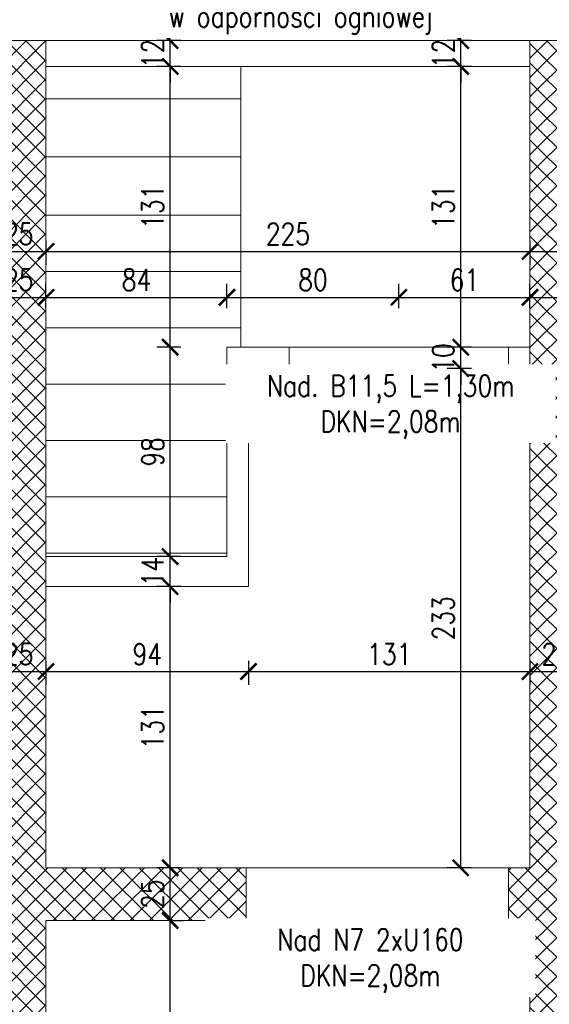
# Model space of a CAD drawing. Header units: millimetres. Extents: x 11984 to 50512, y -26688 to 13952.
# Tile 57 of 85: x 26803 to 27050, y 9954 to 10412. Entities that reach past the tile are written whole.
import ezdxf

# ---------------------------------------------------------------- set-up
doc = ezdxf.new("R2010")
doc.units = ezdxf.units.MM
doc.header["$MEASUREMENT"] = 0
doc.layers.add('e-cad_opisy', color=7, linetype='Continuous')
for name, color, linetype, lineweight in [('e-cad_wymiary', 5, 'Continuous', 9), ('k-kreskowanie', 252, 'Continuous', 9), ('k-widok', 1, 'Continuous', 20), ('k-wyburzenia', 215, 'PNEUMATIC2', 9), ('k-ściany działowe', 2, 'Continuous', 20), ('k-ściany istniejące', 190, 'Continuous', 18)]:
    doc.layers.add(name, color=color, linetype=linetype, lineweight=lineweight)
doc.styles.add('e-cad_1', font='simplex.shx', dxfattribs={"width": 0.8})
doc.linetypes.add('PNEUMATIC2', pattern='A,0.5,-0.25,["//",Standard,S=0.2,R=0,X=-0.1,Y=-0.1],-0.25', length=1)
doc.dimstyles.new('e-cad_1_50_[cm]', dxfattribs={"dimscale": 5, "dimtxt": 2, "dimasz": 1.5, "dimexe": 1.25, "dimexo": 0.625, "dimtad": 1, "dimdec": 0, "dimrnd": 0.1, "dimdsep": 46, "dimtxsty": 'e-cad_1', "dimblk": 'ARCHTICK', "dimcen": 1.5, "dimclrd": 256, "dimclre": 256, "dimclrt": 7, "dimadec": 0, "dimazin": 0, "dimtfac": 1, "dimtdec": 0, "dimtix": 1, "dimtmove": 0, "dimatfit": 0, "dimfxl": 0, "dimarcsym": 0})

# ---------------------------------------------------------------- blocks, each defined once
blk = doc.blocks.new('_ArchTick')
at = {"color": 0, "linetype": 'ByBlock', "const_width": 0.15}
blk.add_lwpolyline([(-0.5, -0.5), (0.5, 0.5)], dxfattribs=at)
blk = doc.blocks.new('*D261')
at = {"layer": 'Defpoints', "color": 0}
for p in [(26790.3, 10336.76), (26815.7, 10336.76), (26815.7, 10304.35)]:
    blk.add_point(p, dxfattribs=at)
at = {"layer": 'e-cad_wymiary', "lineweight": -2}
for p, q in [((26790.3, 10309.35), (26790.3, 10298.1)), ((26815.7, 10309.35), (26815.7, 10298.1)), ((26790.3, 10304.35), (26815.7, 10304.35))]:
    blk.add_line(p, q, dxfattribs=at)
at = {"layer": 'e-cad_wymiary', "lineweight": -2, "xscale": 7.5, "yscale": 7.5, "zscale": 7.5, "rotation": 180}
blk.add_blockref('_ArchTick', (26790.3, 10304.35), dxfattribs=at)
at = {"layer": 'e-cad_wymiary', "lineweight": -2, "xscale": 7.5, "yscale": 7.5, "zscale": 7.5}
blk.add_blockref('_ArchTick', (26815.7, 10304.35), dxfattribs=at)
at = {"layer": 'e-cad_wymiary', "color": 7, "insert": (26803, 10312.48), "char_height": 10, "attachment_point": 5, "style": 'e-cad_1'}
blk.add_mtext('25', dxfattribs=at)
blk = doc.blocks.new('*D262')
at = {"layer": 'Defpoints', "color": 0}
for p in [(26815.7, 10336.76), (27040.91, 10321.98), (27040.91, 10304.35)]:
    blk.add_point(p, dxfattribs=at)
at = {"layer": 'e-cad_wymiary', "lineweight": -2}
for p, q in [((26815.7, 10309.35), (26815.7, 10298.1)), ((27040.91, 10309.35), (27040.91, 10298.1)), ((26815.7, 10304.35), (27040.91, 10304.35))]:
    blk.add_line(p, q, dxfattribs=at)
at = {"layer": 'e-cad_wymiary', "lineweight": -2, "xscale": 7.5, "yscale": 7.5, "zscale": 7.5, "rotation": 180}
blk.add_blockref('_ArchTick', (26815.7, 10304.35), dxfattribs=at)
at = {"layer": 'e-cad_wymiary', "lineweight": -2, "xscale": 7.5, "yscale": 7.5, "zscale": 7.5}
blk.add_blockref('_ArchTick', (27040.91, 10304.35), dxfattribs=at)
at = {"layer": 'e-cad_wymiary', "color": 7, "insert": (26928.31, 10312.48), "char_height": 10, "attachment_point": 5, "style": 'e-cad_1'}
blk.add_mtext('225', dxfattribs=at)
blk = doc.blocks.new('*D263')
at = {"layer": 'Defpoints', "color": 0}
for p in [(27040.91, 10321.98), (27078.47, 10321.98), (27078.47, 10304.35)]:
    blk.add_point(p, dxfattribs=at)
at = {"layer": 'e-cad_wymiary', "lineweight": -2}
for p, q in [((27040.91, 10309.35), (27040.91, 10298.1)), ((27078.47, 10309.35), (27078.47, 10298.1)), ((27040.91, 10304.35), (27078.47, 10304.35))]:
    blk.add_line(p, q, dxfattribs=at)
at = {"layer": 'e-cad_wymiary', "lineweight": -2, "xscale": 7.5, "yscale": 7.5, "zscale": 7.5, "rotation": 180}
blk.add_blockref('_ArchTick', (27040.91, 10304.35), dxfattribs=at)
at = {"layer": 'e-cad_wymiary', "lineweight": -2, "xscale": 7.5, "yscale": 7.5, "zscale": 7.5}
blk.add_blockref('_ArchTick', (27078.47, 10304.35), dxfattribs=at)
at = {"layer": 'e-cad_wymiary', "color": 7, "insert": (27059.69, 10312.48), "char_height": 10, "attachment_point": 5, "style": 'e-cad_1'}
blk.add_mtext('38', dxfattribs=at)
blk = doc.blocks.new('*D277')
at = {"layer": 'Defpoints', "color": 0}
for p in [(26790.3, 10287.69), (26815.7, 10282.95), (26815.7, 10268.75)]:
    blk.add_point(p, dxfattribs=at)
at = {"layer": 'e-cad_wymiary', "lineweight": -2}
for p, q in [((26815.7, 10277.95), (26815.7, 10289.2)), ((26790.3, 10284.56), (26790.3, 10276.7)), ((26790.3, 10282.95), (26815.7, 10282.95))]:
    blk.add_line(p, q, dxfattribs=at)
at = {"layer": 'e-cad_wymiary', "lineweight": -2, "xscale": 7.5, "yscale": 7.5, "zscale": 7.5, "rotation": 180}
blk.add_blockref('_ArchTick', (26790.3, 10282.95), dxfattribs=at)
at = {"layer": 'e-cad_wymiary', "lineweight": -2, "xscale": 7.5, "yscale": 7.5, "zscale": 7.5}
blk.add_blockref('_ArchTick', (26815.7, 10282.95), dxfattribs=at)
at = {"layer": 'e-cad_wymiary', "color": 7, "insert": (26803, 10291.07), "char_height": 10, "attachment_point": 5, "style": 'e-cad_1'}
blk.add_mtext('25', dxfattribs=at)
blk = doc.blocks.new('*D278')
at = {"layer": 'Defpoints', "color": 0}
for p in [(26899.91, 10282.95), (26815.7, 10268.75), (26899.91, 10259.75)]:
    blk.add_point(p, dxfattribs=at)
at = {"layer": 'e-cad_wymiary', "lineweight": -2}
for p, q in [((26815.7, 10277.95), (26815.7, 10289.2)), ((26899.91, 10277.95), (26899.91, 10289.2)), ((26815.7, 10282.95), (26899.91, 10282.95))]:
    blk.add_line(p, q, dxfattribs=at)
at = {"layer": 'e-cad_wymiary', "lineweight": -2, "xscale": 7.5, "yscale": 7.5, "zscale": 7.5, "rotation": 180}
blk.add_blockref('_ArchTick', (26815.7, 10282.95), dxfattribs=at)
at = {"layer": 'e-cad_wymiary', "lineweight": -2, "xscale": 7.5, "yscale": 7.5, "zscale": 7.5}
blk.add_blockref('_ArchTick', (26899.91, 10282.95), dxfattribs=at)
at = {"layer": 'e-cad_wymiary', "color": 7, "insert": (26857.81, 10291.07), "char_height": 10, "attachment_point": 5, "style": 'e-cad_1'}
blk.add_mtext('84', dxfattribs=at)
blk = doc.blocks.new('*D279')
at = {"layer": 'Defpoints', "color": 0}
for p in [(26979.91, 10282.95), (26899.91, 10259.75), (26979.91, 10259.75)]:
    blk.add_point(p, dxfattribs=at)
at = {"layer": 'e-cad_wymiary', "lineweight": -2}
for p, q in [((26899.91, 10277.95), (26899.91, 10289.2)), ((26979.91, 10277.95), (26979.91, 10289.2)), ((26899.91, 10282.95), (26979.91, 10282.95))]:
    blk.add_line(p, q, dxfattribs=at)
at = {"layer": 'e-cad_wymiary', "lineweight": -2, "xscale": 7.5, "yscale": 7.5, "zscale": 7.5, "rotation": 180}
blk.add_blockref('_ArchTick', (26899.91, 10282.95), dxfattribs=at)
at = {"layer": 'e-cad_wymiary', "lineweight": -2, "xscale": 7.5, "yscale": 7.5, "zscale": 7.5}
blk.add_blockref('_ArchTick', (26979.91, 10282.95), dxfattribs=at)
at = {"layer": 'e-cad_wymiary', "color": 7, "insert": (26939.91, 10291.07), "char_height": 10, "attachment_point": 5, "style": 'e-cad_1'}
blk.add_mtext('80', dxfattribs=at)
blk = doc.blocks.new('*D280')
at = {"layer": 'Defpoints', "color": 0}
for p in [(27040.91, 10282.95), (27040.91, 10266.27), (26979.91, 10259.75)]:
    blk.add_point(p, dxfattribs=at)
at = {"layer": 'e-cad_wymiary', "lineweight": -2}
for p, q in [((26979.91, 10277.95), (26979.91, 10289.2)), ((27040.91, 10277.95), (27040.91, 10289.2)), ((26979.91, 10282.95), (27040.91, 10282.95))]:
    blk.add_line(p, q, dxfattribs=at)
at = {"layer": 'e-cad_wymiary', "lineweight": -2, "xscale": 7.5, "yscale": 7.5, "zscale": 7.5, "rotation": 180}
blk.add_blockref('_ArchTick', (26979.91, 10282.95), dxfattribs=at)
at = {"layer": 'e-cad_wymiary', "lineweight": -2, "xscale": 7.5, "yscale": 7.5, "zscale": 7.5}
blk.add_blockref('_ArchTick', (27040.91, 10282.95), dxfattribs=at)
at = {"layer": 'e-cad_wymiary', "color": 7, "insert": (27010.41, 10291.07), "char_height": 10, "attachment_point": 5, "style": 'e-cad_1'}
blk.add_mtext('61', dxfattribs=at)
blk = doc.blocks.new('*D281')
at = {"layer": 'Defpoints', "color": 0}
for p in [(27078.47, 10282.95), (27078.47, 10281.34), (27040.91, 10266.27)]:
    blk.add_point(p, dxfattribs=at)
at = {"layer": 'e-cad_wymiary', "lineweight": -2}
for p, q in [((27040.91, 10277.95), (27040.91, 10289.2)), ((27078.47, 10282.95), (27078.47, 10289.2)), ((27040.91, 10282.95), (27078.47, 10282.95))]:
    blk.add_line(p, q, dxfattribs=at)
at = {"layer": 'e-cad_wymiary', "lineweight": -2, "xscale": 7.5, "yscale": 7.5, "zscale": 7.5, "rotation": 180}
blk.add_blockref('_ArchTick', (27040.91, 10282.95), dxfattribs=at)
at = {"layer": 'e-cad_wymiary', "lineweight": -2, "xscale": 7.5, "yscale": 7.5, "zscale": 7.5}
blk.add_blockref('_ArchTick', (27078.47, 10282.95), dxfattribs=at)
at = {"layer": 'e-cad_wymiary', "color": 7, "insert": (27059.69, 10291.07), "char_height": 10, "attachment_point": 5, "style": 'e-cad_1'}
blk.add_mtext('38', dxfattribs=at)
blk = doc.blocks.new('*D292')
at = {"layer": 'Defpoints', "color": 0}
for p in [(26815.7, 10129.3), (26790.3, 10111.99), (26815.7, 10108.69)]:
    blk.add_point(p, dxfattribs=at)
at = {"layer": 'e-cad_wymiary', "lineweight": -2}
for p, q in [((26815.7, 10113.69), (26815.7, 10102.44)), ((26790.3, 10108.87), (26790.3, 10102.44)), ((26790.3, 10108.69), (26815.7, 10108.69))]:
    blk.add_line(p, q, dxfattribs=at)
at = {"layer": 'e-cad_wymiary', "lineweight": -2, "xscale": 7.5, "yscale": 7.5, "zscale": 7.5, "rotation": 180}
blk.add_blockref('_ArchTick', (26790.3, 10108.69), dxfattribs=at)
at = {"layer": 'e-cad_wymiary', "lineweight": -2, "xscale": 7.5, "yscale": 7.5, "zscale": 7.5}
blk.add_blockref('_ArchTick', (26815.7, 10108.69), dxfattribs=at)
at = {"layer": 'e-cad_wymiary', "color": 7, "insert": (26803, 10116.81), "char_height": 10, "attachment_point": 5, "style": 'e-cad_1'}
blk.add_mtext('25', dxfattribs=at)
blk = doc.blocks.new('*D293')
at = {"layer": 'Defpoints', "color": 0}
for p in [(26909.91, 10148.25), (26815.7, 10129.3), (26909.91, 10108.69)]:
    blk.add_point(p, dxfattribs=at)
at = {"layer": 'e-cad_wymiary', "lineweight": -2}
for p, q in [((26815.7, 10113.69), (26815.7, 10102.44)), ((26909.91, 10113.69), (26909.91, 10102.44)), ((26815.7, 10108.69), (26909.91, 10108.69))]:
    blk.add_line(p, q, dxfattribs=at)
at = {"layer": 'e-cad_wymiary', "lineweight": -2, "xscale": 7.5, "yscale": 7.5, "zscale": 7.5, "rotation": 180}
blk.add_blockref('_ArchTick', (26815.7, 10108.69), dxfattribs=at)
at = {"layer": 'e-cad_wymiary', "lineweight": -2, "xscale": 7.5, "yscale": 7.5, "zscale": 7.5}
blk.add_blockref('_ArchTick', (26909.91, 10108.69), dxfattribs=at)
at = {"layer": 'e-cad_wymiary', "color": 7, "insert": (26862.81, 10116.81), "char_height": 10, "attachment_point": 5, "style": 'e-cad_1'}
blk.add_mtext('94', dxfattribs=at)
blk = doc.blocks.new('*D294')
at = {"layer": 'Defpoints', "color": 0}
for p in [(26909.91, 10148.25), (27040.91, 10148.25), (27040.91, 10108.69)]:
    blk.add_point(p, dxfattribs=at)
at = {"layer": 'e-cad_wymiary', "lineweight": -2}
for p, q in [((26909.91, 10113.69), (26909.91, 10102.44)), ((27040.91, 10113.69), (27040.91, 10102.44)), ((26909.91, 10108.69), (27040.91, 10108.69))]:
    blk.add_line(p, q, dxfattribs=at)
at = {"layer": 'e-cad_wymiary', "lineweight": -2, "xscale": 7.5, "yscale": 7.5, "zscale": 7.5, "rotation": 180}
blk.add_blockref('_ArchTick', (26909.91, 10108.69), dxfattribs=at)
at = {"layer": 'e-cad_wymiary', "lineweight": -2, "xscale": 7.5, "yscale": 7.5, "zscale": 7.5}
blk.add_blockref('_ArchTick', (27040.91, 10108.69), dxfattribs=at)
at = {"layer": 'e-cad_wymiary', "color": 7, "insert": (26975.41, 10116.81), "char_height": 10, "attachment_point": 5, "style": 'e-cad_1'}
blk.add_mtext('131', dxfattribs=at)
blk = doc.blocks.new('*D295')
at = {"layer": 'Defpoints', "color": 0}
for p in [(27040.91, 10148.25), (27065.47, 10148.25), (27065.47, 10108.69)]:
    blk.add_point(p, dxfattribs=at)
at = {"layer": 'e-cad_wymiary', "lineweight": -2}
for p, q in [((27040.91, 10113.69), (27040.91, 10102.44)), ((27065.47, 10113.69), (27065.47, 10102.44)), ((27040.91, 10108.69), (27065.47, 10108.69))]:
    blk.add_line(p, q, dxfattribs=at)
at = {"layer": 'e-cad_wymiary', "lineweight": -2, "xscale": 7.5, "yscale": 7.5, "zscale": 7.5, "rotation": 180}
blk.add_blockref('_ArchTick', (27040.91, 10108.69), dxfattribs=at)
at = {"layer": 'e-cad_wymiary', "lineweight": -2, "xscale": 7.5, "yscale": 7.5, "zscale": 7.5}
blk.add_blockref('_ArchTick', (27065.47, 10108.69), dxfattribs=at)
at = {"layer": 'e-cad_wymiary', "color": 7, "insert": (27053.19, 10116.81), "char_height": 10, "attachment_point": 5, "style": 'e-cad_1'}
blk.add_mtext('25', dxfattribs=at)
blk = doc.blocks.new('*D456')
at = {"layer": 'Defpoints', "color": 0}
for p in [(26816.55, 10552.52), (26792.36, 10402.52), (26815.7, 10402.52)]:
    blk.add_point(p, dxfattribs=at)
at = {"layer": 'e-cad_wymiary', "lineweight": -2}
for p, q in [((26797.36, 10552.52), (26786.11, 10552.52)), ((26792.36, 10552.52), (26792.36, 10402.52)), ((26797.36, 10402.52), (26786.11, 10402.52))]:
    blk.add_line(p, q, dxfattribs=at)
at = {"layer": 'e-cad_wymiary', "lineweight": -2, "xscale": 7.5, "yscale": 7.5, "zscale": 7.5}
for p, rotation in [((26792.36, 10552.52), 90), ((26792.36, 10402.52), 270)]:
    blk.add_blockref('_ArchTick', p, dxfattribs=dict(at, rotation=rotation))
at = {"layer": 'e-cad_wymiary', "color": 7, "insert": (26784.23, 10477.52), "char_height": 10, "attachment_point": 5, "rotation": 90, "style": 'e-cad_1'}
blk.add_mtext('150', dxfattribs=at)
blk = doc.blocks.new('*D466')
at = {"layer": 'Defpoints', "color": 0}
for p in [(26869.89, 9992.74), (26873.48, 9992.74), (26869.89, 9782.76)]:
    blk.add_point(p, dxfattribs=at)
at = {"layer": 'e-cad_wymiary', "lineweight": -2}
for p, q in [((26873.01, 9992.74), (26879.73, 9992.74)), ((26873.48, 9782.76), (26873.48, 9992.74)), ((26873.01, 9782.76), (26879.73, 9782.76))]:
    blk.add_line(p, q, dxfattribs=at)
at = {"layer": 'e-cad_wymiary', "lineweight": -2, "xscale": 7.5, "yscale": 7.5, "zscale": 7.5}
for p, rotation in [((26873.48, 9992.74), 90), ((26873.48, 9782.76), 270)]:
    blk.add_blockref('_ArchTick', p, dxfattribs=dict(at, rotation=rotation))
at = {"layer": 'e-cad_wymiary', "color": 7, "insert": (26865.35, 9887.75), "char_height": 10, "attachment_point": 5, "rotation": 90, "style": 'e-cad_1'}
blk.add_mtext('210', dxfattribs=at)
blk = doc.blocks.new('*D467')
at = {"layer": 'Defpoints', "color": 0}
for p in [(26873.48, 10017.29), (26893.69, 10017.29), (26869.89, 9992.74)]:
    blk.add_point(p, dxfattribs=at)
at = {"layer": 'e-cad_wymiary', "lineweight": -2}
for p, q in [((26878.48, 10017.29), (26867.23, 10017.29)), ((26873.48, 9992.74), (26873.48, 10017.29)), ((26873.01, 9992.74), (26879.73, 9992.74))]:
    blk.add_line(p, q, dxfattribs=at)
at = {"layer": 'e-cad_wymiary', "lineweight": -2, "xscale": 7.5, "yscale": 7.5, "zscale": 7.5}
for p, rotation in [((26873.48, 10017.29), 90), ((26873.48, 9992.74), 270)]:
    blk.add_blockref('_ArchTick', p, dxfattribs=dict(at, rotation=rotation))
at = {"layer": 'e-cad_wymiary', "color": 7, "insert": (26865.35, 10005.01), "char_height": 10, "attachment_point": 5, "rotation": 90, "style": 'e-cad_1'}
blk.add_mtext('25', dxfattribs=at)
blk = doc.blocks.new('*D468')
at = {"layer": 'Defpoints', "color": 0}
for p in [(26873.48, 10148.25), (26899.91, 10148.25), (26893.69, 10017.29)]:
    blk.add_point(p, dxfattribs=at)
at = {"layer": 'e-cad_wymiary', "lineweight": -2}
for p, q in [((26878.48, 10148.25), (26867.23, 10148.25)), ((26873.48, 10017.29), (26873.48, 10148.25)), ((26878.48, 10017.29), (26867.23, 10017.29))]:
    blk.add_line(p, q, dxfattribs=at)
at = {"layer": 'e-cad_wymiary', "lineweight": -2, "xscale": 7.5, "yscale": 7.5, "zscale": 7.5}
for p, rotation in [((26873.48, 10148.25), 90), ((26873.48, 10017.29), 270)]:
    blk.add_blockref('_ArchTick', p, dxfattribs=dict(at, rotation=rotation))
at = {"layer": 'e-cad_wymiary', "color": 7, "insert": (26865.35, 10082.77), "char_height": 10, "attachment_point": 5, "rotation": 90, "style": 'e-cad_1'}
blk.add_mtext('131', dxfattribs=at)
blk = doc.blocks.new('*D469')
at = {"layer": 'Defpoints', "color": 0}
for p in [(26873.48, 10162.25), (26899.91, 10162.25), (26899.91, 10148.25)]:
    blk.add_point(p, dxfattribs=at)
at = {"layer": 'e-cad_wymiary', "lineweight": -2}
for p, q in [((26873.48, 10162.25), (26873.48, 10169.75)), ((26878.48, 10162.25), (26867.23, 10162.25)), ((26873.48, 10148.25), (26873.48, 10162.25)), ((26878.48, 10148.25), (26867.23, 10148.25)), ((26873.48, 10148.25), (26873.48, 10140.75))]:
    blk.add_line(p, q, dxfattribs=at)
at = {"layer": 'e-cad_wymiary', "lineweight": -2, "xscale": 7.5, "yscale": 7.5, "zscale": 7.5}
for p, rotation in [((26873.48, 10162.25), 270), ((26873.48, 10148.25), 90)]:
    blk.add_blockref('_ArchTick', p, dxfattribs=dict(at, rotation=rotation))
at = {"layer": 'e-cad_wymiary', "color": 7, "insert": (26865.35, 10155.25), "char_height": 10, "attachment_point": 5, "rotation": 90, "style": 'e-cad_1'}
blk.add_mtext('14', dxfattribs=at)
blk = doc.blocks.new('*D470')
at = {"layer": 'Defpoints', "color": 0}
for p in [(26873.48, 10259.75), (26899.91, 10259.75), (26899.91, 10162.25)]:
    blk.add_point(p, dxfattribs=at)
at = {"layer": 'e-cad_wymiary', "lineweight": -2}
for p, q in [((26878.48, 10259.75), (26867.23, 10259.75)), ((26873.48, 10162.25), (26873.48, 10259.75)), ((26878.48, 10162.25), (26867.23, 10162.25))]:
    blk.add_line(p, q, dxfattribs=at)
at = {"layer": 'e-cad_wymiary', "lineweight": -2, "xscale": 7.5, "yscale": 7.5, "zscale": 7.5}
for p, rotation in [((26873.48, 10259.75), 90), ((26873.48, 10162.25), 270)]:
    blk.add_blockref('_ArchTick', p, dxfattribs=dict(at, rotation=rotation))
at = {"layer": 'e-cad_wymiary', "color": 7, "insert": (26865.35, 10211), "char_height": 10, "attachment_point": 5, "rotation": 90, "style": 'e-cad_1'}
blk.add_mtext('98', dxfattribs=at)
blk = doc.blocks.new('*D471')
at = {"layer": 'Defpoints', "color": 0, "ltscale": 2}
for p in [(26873.48, 10390.52), (26906.29, 10390.52), (26899.91, 10259.75)]:
    blk.add_point(p, dxfattribs=at)
at = {"layer": 'e-cad_wymiary', "lineweight": -2}
for p, q in [((26878.48, 10390.52), (26867.23, 10390.52)), ((26873.48, 10259.75), (26873.48, 10390.52)), ((26878.48, 10259.75), (26867.23, 10259.75))]:
    blk.add_line(p, q, dxfattribs=at)
at = {"layer": 'e-cad_wymiary', "lineweight": -2, "ltscale": 2, "xscale": 7.5, "yscale": 7.5, "zscale": 7.5}
for p, rotation in [((26873.48, 10390.52), 90), ((26873.48, 10259.75), 270)]:
    blk.add_blockref('_ArchTick', p, dxfattribs=dict(at, rotation=rotation))
at = {"layer": 'e-cad_wymiary', "color": 7, "ltscale": 2, "insert": (26865.35, 10325.14), "char_height": 10, "attachment_point": 5, "rotation": 90, "style": 'e-cad_1'}
blk.add_mtext('131', dxfattribs=at)
blk = doc.blocks.new('*D472')
at = {"layer": 'Defpoints', "color": 0, "ltscale": 2}
for p in [(26873.48, 10402.52), (26906.29, 10402.52), (26906.29, 10390.52)]:
    blk.add_point(p, dxfattribs=at)
at = {"layer": 'e-cad_wymiary', "lineweight": -2}
for p, q in [((26873.48, 10402.52), (26873.48, 10410.02)), ((26878.48, 10402.52), (26867.23, 10402.52)), ((26873.48, 10390.52), (26873.48, 10402.52)), ((26878.48, 10390.52), (26867.23, 10390.52)), ((26873.48, 10390.52), (26873.48, 10383.02))]:
    blk.add_line(p, q, dxfattribs=at)
at = {"layer": 'e-cad_wymiary', "lineweight": -2, "ltscale": 2, "xscale": 7.5, "yscale": 7.5, "zscale": 7.5}
for p, rotation in [((26873.48, 10402.52), 270), ((26873.48, 10390.52), 90)]:
    blk.add_blockref('_ArchTick', p, dxfattribs=dict(at, rotation=rotation))
at = {"layer": 'e-cad_wymiary', "color": 7, "ltscale": 2, "insert": (26865.35, 10396.52), "char_height": 10, "attachment_point": 5, "rotation": 90, "style": 'e-cad_1'}
blk.add_mtext('12', dxfattribs=at)
blk = doc.blocks.new('*D473')
at = {"layer": 'Defpoints', "color": 0}
for p in [(26873.48, 10552.52), (26906.29, 10552.52), (26906.29, 10402.52)]:
    blk.add_point(p, dxfattribs=at)
at = {"layer": 'e-cad_wymiary', "lineweight": -2}
for p, q in [((26878.48, 10552.52), (26867.23, 10552.52)), ((26873.48, 10402.52), (26873.48, 10552.52)), ((26878.48, 10402.52), (26867.23, 10402.52))]:
    blk.add_line(p, q, dxfattribs=at)
at = {"layer": 'e-cad_wymiary', "lineweight": -2, "xscale": 7.5, "yscale": 7.5, "zscale": 7.5}
for p, rotation in [((26873.48, 10552.52), 90), ((26873.48, 10402.52), 270)]:
    blk.add_blockref('_ArchTick', p, dxfattribs=dict(at, rotation=rotation))
at = {"layer": 'e-cad_wymiary', "color": 7, "insert": (26865.35, 10477.52), "char_height": 10, "attachment_point": 5, "rotation": 90, "style": 'e-cad_1'}
blk.add_mtext('150', dxfattribs=at)
blk = doc.blocks.new('*D474')
at = {"layer": 'Defpoints', "color": 0}
for p in [(27008.69, 10249.75), (27040.91, 10249.75), (27040.91, 10017.29)]:
    blk.add_point(p, dxfattribs=at)
at = {"layer": 'e-cad_wymiary', "lineweight": -2}
for p, q in [((27013.69, 10249.75), (27002.44, 10249.75)), ((27008.69, 10017.29), (27008.69, 10249.75)), ((27013.69, 10017.29), (27002.44, 10017.29))]:
    blk.add_line(p, q, dxfattribs=at)
at = {"layer": 'e-cad_wymiary', "lineweight": -2, "xscale": 7.5, "yscale": 7.5, "zscale": 7.5}
for p, rotation in [((27008.69, 10249.75), 90), ((27008.69, 10017.29), 270)]:
    blk.add_blockref('_ArchTick', p, dxfattribs=dict(at, rotation=rotation))
at = {"layer": 'e-cad_wymiary', "color": 7, "insert": (27000.56, 10133.52), "char_height": 10, "attachment_point": 5, "rotation": 90, "style": 'e-cad_1'}
blk.add_mtext('233', dxfattribs=at)
blk = doc.blocks.new('*D475')
at = {"layer": 'Defpoints', "color": 0}
for p in [(27008.69, 10259.75), (27030.91, 10259.75), (27040.91, 10249.75)]:
    blk.add_point(p, dxfattribs=at)
at = {"layer": 'e-cad_wymiary', "lineweight": -2}
for p, q in [((27008.69, 10259.75), (27008.69, 10267.25)), ((27013.69, 10259.75), (27002.44, 10259.75)), ((27008.69, 10249.75), (27008.69, 10259.75)), ((27013.69, 10249.75), (27002.44, 10249.75)), ((27008.69, 10249.75), (27008.69, 10242.25))]:
    blk.add_line(p, q, dxfattribs=at)
at = {"layer": 'e-cad_wymiary', "lineweight": -2, "xscale": 7.5, "yscale": 7.5, "zscale": 7.5}
for p, rotation in [((27008.69, 10259.75), 270), ((27008.69, 10249.75), 90)]:
    blk.add_blockref('_ArchTick', p, dxfattribs=dict(at, rotation=rotation))
at = {"layer": 'e-cad_wymiary', "color": 7, "insert": (27000.56, 10254.75), "char_height": 10, "attachment_point": 5, "rotation": 90, "style": 'e-cad_1'}
blk.add_mtext('10', dxfattribs=at)
blk = doc.blocks.new('*D476')
at = {"layer": 'Defpoints', "color": 0, "ltscale": 2}
for p in [(27008.69, 10390.52), (27040.91, 10390.52), (27030.91, 10259.75)]:
    blk.add_point(p, dxfattribs=at)
at = {"layer": 'e-cad_wymiary', "lineweight": -2}
for p, q in [((27013.69, 10390.52), (27002.44, 10390.52)), ((27008.69, 10259.75), (27008.69, 10390.52)), ((27013.69, 10259.75), (27002.44, 10259.75))]:
    blk.add_line(p, q, dxfattribs=at)
at = {"layer": 'e-cad_wymiary', "lineweight": -2, "ltscale": 2, "xscale": 7.5, "yscale": 7.5, "zscale": 7.5}
for p, rotation in [((27008.69, 10390.52), 90), ((27008.69, 10259.75), 270)]:
    blk.add_blockref('_ArchTick', p, dxfattribs=dict(at, rotation=rotation))
at = {"layer": 'e-cad_wymiary', "color": 7, "ltscale": 2, "insert": (27000.56, 10325.14), "char_height": 10, "attachment_point": 5, "rotation": 90, "style": 'e-cad_1'}
blk.add_mtext('131', dxfattribs=at)
blk = doc.blocks.new('*D477')
at = {"layer": 'Defpoints', "color": 0, "ltscale": 2}
for p in [(27008.69, 10402.52), (27040.91, 10402.52), (27040.91, 10390.52)]:
    blk.add_point(p, dxfattribs=at)
at = {"layer": 'e-cad_wymiary', "lineweight": -2}
for p, q in [((27008.69, 10402.52), (27008.69, 10410.02)), ((27013.69, 10402.52), (27002.44, 10402.52)), ((27008.69, 10390.52), (27008.69, 10402.52)), ((27013.69, 10390.52), (27002.44, 10390.52)), ((27008.69, 10390.52), (27008.69, 10383.02))]:
    blk.add_line(p, q, dxfattribs=at)
at = {"layer": 'e-cad_wymiary', "lineweight": -2, "ltscale": 2, "xscale": 7.5, "yscale": 7.5, "zscale": 7.5}
for p, rotation in [((27008.69, 10402.52), 270), ((27008.69, 10390.52), 90)]:
    blk.add_blockref('_ArchTick', p, dxfattribs=dict(at, rotation=rotation))
at = {"layer": 'e-cad_wymiary', "color": 7, "ltscale": 2, "insert": (27000.56, 10396.52), "char_height": 10, "attachment_point": 5, "rotation": 90, "style": 'e-cad_1'}
blk.add_mtext('12', dxfattribs=at)
blk = doc.blocks.new('*D478')
at = {"layer": 'Defpoints', "color": 0}
for p in [(27008.69, 10552.52), (27032.45, 10552.52), (27040.91, 10402.52)]:
    blk.add_point(p, dxfattribs=at)
at = {"layer": 'e-cad_wymiary', "lineweight": -2}
for p, q in [((27013.69, 10552.52), (27002.44, 10552.52)), ((27008.69, 10402.52), (27008.69, 10552.52)), ((27013.69, 10402.52), (27002.44, 10402.52))]:
    blk.add_line(p, q, dxfattribs=at)
at = {"layer": 'e-cad_wymiary', "lineweight": -2, "xscale": 7.5, "yscale": 7.5, "zscale": 7.5}
for p, rotation in [((27008.69, 10552.52), 90), ((27008.69, 10402.52), 270)]:
    blk.add_blockref('_ArchTick', p, dxfattribs=dict(at, rotation=rotation))
at = {"layer": 'e-cad_wymiary', "color": 7, "insert": (27000.56, 10477.52), "char_height": 10, "attachment_point": 5, "rotation": 90, "style": 'e-cad_1'}
blk.add_mtext('150', dxfattribs=at)

msp = doc.modelspace()

# ---------------------------------------------------------------- hatches: boundary and pattern name
at = {"layer": 'k-kreskowanie'}
h = msp.add_hatch(dxfattribs=at)
h.set_pattern_fill('ANSI37', color=256, scale=2, style=0)
h.set_pattern_definition([(45, (28373.457, -11648.78), (-4.490128, 4.490128), []), (135, (28373.457, -11648.78), (-4.490128, -4.490128), [])])
h.paths.add_polyline_path([(27927.37, 10359.34), (27927.37, 10402.52), (27937.53, 10402.52), (27937.53, 10552.38), (27962.93, 10552.38), (27962.93, 10402.52), (28375.26, 10402.52), (28375.26, 10522.75), (28418.44, 10522.75), (28418.44, 9739.58), (28375.26, 9739.58), (28310.14, 9739.58), (28310.14, 9782.76), (28375.26, 9782.76), (28375.26, 10359.34)])
h.paths.add_polyline_path([(27927.37, 10791.99), (27927.37, 10834.32), (27937.53, 10834.32), (28375.26, 10834.32), (28375.26, 11331.32), (28293.98, 11331.32), (28293.98, 11374.5), (28418.44, 11374.5), (28418.44, 10677.69), (28375.26, 10677.69), (28375.26, 10791.99), (27962.93, 10791.99), (27962.93, 10654.38), (27937.53, 10654.38), (27937.53, 10791.99)])
h.paths.add_polyline_path([(28013.73, 10806.38), (28034.05, 10806.38), (28034.05, 10819.93), (28013.73, 10819.93)], flags=16)
h.paths.add_polyline_path([(27974.79, 10806.38), (27993.41, 10806.38), (27993.41, 10819.93), (27974.79, 10819.93)], flags=16)
h.paths.add_polyline_path([(25423.3, 10686.04), (25423.3, 11090.05), (25468.3, 11090.05), (25468.3, 10833.52), (25771.3, 10833.52), (25771.3, 10927.02), (25795.3, 10927.02), (25795.3, 10833.52), (25802.3, 10833.52), (25802.3, 10794.52), (25468.3, 10794.52), (25468.3, 10686.04)])
h.paths.add_polyline_path([(27545.53, 10791.99), (27545.53, 10834.32), (27662.37, 10834.32), (27662.37, 11374.5), (27785.98, 11374.5), (27785.98, 11331.32), (27705.55, 11331.32), (27705.55, 10834.32), (27727.56, 10834.32), (27727.56, 10791.99), (27714.68, 10791.99), (27714.68, 10816.54), (27639.68, 10816.54), (27639.68, 10791.99)])
h.paths.add_polyline_path([(25423.3, 10284.84), (25423.3, 10539.8), (25468.3, 10539.8), (25468.3, 10402.52), (25595.68, 10402.52), (25904.3, 10402.52), (25904.3, 10422.52), (25930.34, 10422.52), (25930.34, 10402.52), (25952.83, 10402.52), (25952.83, 10359.34), (25468.3, 10359.34), (25468.3, 10284.84)])
h.paths.add_polyline_path([(26715.79, 10359.34), (26715.79, 10402.52), (26815.7, 10402.52), (26815.7, 10017.29), (26908.83, 10017.29), (26908.83, 9992.74), (26815.7, 9992.74), (26815.7, 9907.76), (26790.3, 9907.76), (26790.3, 10359.34)])
h.paths.add_polyline_path([(26407.3, 10791.99), (26407.3, 10834.32), (26415.3, 10834.32), (26415.3, 10862.32), (26460.3, 10862.32), (26460.3, 10834.32), (26661.61, 10834.32), (26661.61, 10791.99), (26602.34, 10791.99), (26602.34, 10566.78), (26588.34, 10566.78), (26588.34, 10791.99)])
h.paths.add_polyline_path([(27030.91, 9992.74), (27030.91, 10017.29), (27040.91, 10017.29), (27040.91, 10402.52), (27172.47, 10402.52), (27172.47, 10359.34), (27078.47, 10359.34), (27078.47, 10281.34), (27065.47, 10281.34), (27065.47, 9907.76), (27040.91, 9907.76), (27040.91, 9992.74)])
h.paths.add_polyline_path([(27429.77, 10359.34), (27429.77, 10402.52), (27827.47, 10402.52), (27827.47, 10359.34), (27749.03, 10359.34), (27749.03, 10281.34), (27710.63, 10281.34), (27710.63, 10359.34)])
h.paths.add_polyline_path([(27722.63, 10293.34), (27737.03, 10293.34), (27737.03, 10314.34), (27722.63, 10314.34)], flags=16)
h.paths.add_polyline_path([(27722.63, 10326.34), (27737.03, 10326.34), (27737.03, 10347.34), (27722.63, 10347.34)], flags=16)
h.paths.add_polyline_path([(25423.3, 9739.58), (25423.3, 10131.59), (25468.3, 10131.59), (25468.3, 9782.76), (25524.89, 9782.76), (25524.89, 9739.58)])
h.paths.add_polyline_path([(26086.59, 10794.52), (26086.59, 10833.52), (26140.3, 10833.52), (26140.3, 10849.32), (26181.3, 10849.32), (26181.3, 10834.32), (26317.3, 10834.32), (26317.3, 10801.99), (26304.3, 10801.99), (26304.3, 10793.99), (26284.34, 10793.99), (26284.34, 10731.52), (26267.34, 10731.52), (26267.34, 10794.52)])
h.paths.add_polyline_path([(26042.83, 10359.34), (26042.83, 10402.52), (26414.3, 10402.52), (26414.3, 10359.34)])
h.paths.add_polyline_path([(27179.77, 10791.99), (27179.77, 10834.32), (27390.59, 10834.32), (27390.59, 10791.99)])
h.paths.add_polyline_path([(26816.55, 10791.99), (26816.55, 10834.32), (27024.83, 10834.32), (27024.83, 10791.99)])
h.paths.add_polyline_path([(27940.92, 11331.32), (27940.92, 11374.5), (28139.04, 11374.5), (28139.04, 11331.32)])
h.paths.add_polyline_path([(27664.13, 9739.58), (27664.13, 9782.76), (27710.63, 9782.76), (27710.63, 9812.76), (27736.03, 9812.76), (27736.03, 9782.76), (27770.25, 9782.76), (27770.25, 9739.58)])
h.paths.add_polyline_path([(26720.94, 9739.58), (26720.94, 9782.76), (26850.88, 9782.76), (26850.88, 9739.58)])
h.paths.add_polyline_path([(26993.88, 9739.58), (26993.88, 9782.76), (27123.82, 9782.76), (27123.82, 9739.58), (27007.05, 9739.58)])
h.paths.add_polyline_path([(26516.3, 10359.34), (26516.3, 10402.52), (26625.2, 10402.52), (26625.2, 10359.34)])
h.paths.add_polyline_path([(25904.3, 10774.52), (25904.3, 10833.52), (25980.3, 10833.52), (25980.3, 10794.52), (25930.34, 10794.52), (25930.34, 10774.52)])
h.paths.add_polyline_path([(26074.94, 9739.58), (26074.94, 9782.76), (26171.32, 9782.76), (26171.32, 9739.58)])
h.paths.add_polyline_path([(27272.37, 10359.34), (27272.37, 10402.52), (27327.77, 10402.52), (27327.77, 10359.34)])
h.paths.add_polyline_path([(25674.89, 9739.58), (25674.89, 9782.76), (25725.12, 9782.76), (25725.12, 9739.58)])
h.paths.add_polyline_path([(26267.34, 10604.52), (26267.34, 10731.52), (26284.34, 10731.52), (26284.34, 10604.52)])
h.paths.add_polyline_path([(26521.13, 9739.58), (26521.13, 9782.76), (26570.94, 9782.76), (26570.94, 9739.58)])
h.paths.add_polyline_path([(26321.32, 9739.58), (26321.32, 9782.76), (26371.13, 9782.76), (26371.13, 9739.58)])
h.paths.add_polyline_path([(25875.12, 9739.58), (25875.12, 9782.76), (25924.94, 9782.76), (25924.94, 9739.58)])
h.paths.add_polyline_path([(27273.82, 9739.58), (27273.82, 9782.76), (27319.4, 9782.76), (27319.4, 9739.58)])
h.paths.add_polyline_path([(27920.25, 9739.58), (27920.25, 9782.76), (27965.4, 9782.76), (27965.4, 9739.58)])
h.paths.add_polyline_path([(27469.4, 9739.58), (27469.4, 9782.76), (27514.13, 9782.76), (27514.13, 9739.58)])
h.paths.add_polyline_path([(28115.4, 9739.58), (28115.4, 9782.76), (28160.14, 9782.76), (28160.14, 9739.58)])
h.paths.add_polyline_path([(25771.3, 11029.02), (25771.3, 11072.32), (25795.3, 11072.32), (25795.3, 11051.92), (25795.3, 11029.02)])
h.paths.add_polyline_path([(27959.21, 10448.92), (27941.26, 10448.92), (27941.26, 10463.92), (27959.21, 10463.92)], flags=24)
h.paths.add_polyline_path([(27989.88, 10389.91), (27989.88, 10371.96), (27974.88, 10371.96), (27974.88, 10389.91)], flags=24)
h.paths.add_polyline_path([(28328.34, 10389.91), (28328.34, 10371.96), (28313.34, 10371.96), (28313.34, 10389.91)], flags=24)
h.paths.add_polyline_path([(27989.88, 10822.13), (27989.88, 10804.18), (27974.88, 10804.18), (27974.88, 10822.13)], flags=24)
h.paths.add_polyline_path([(28328.34, 10822.13), (28328.34, 10804.18), (28313.34, 10804.18), (28313.34, 10822.13)], flags=24)
h.paths.add_polyline_path([(25792.47, 10866.66), (25774.13, 10866.66), (25774.13, 10881.66), (25792.47, 10881.66)], flags=24)
h.paths.add_polyline_path([(25686.35, 10822.81), (25686.35, 10805.24), (25671.35, 10805.24), (25671.35, 10822.81)], flags=24)
h.paths.add_polyline_path([(26811.98, 10109.31), (26794.02, 10109.31), (26794.02, 10124.31), (26811.98, 10124.31)], flags=24)
h.paths.add_polyline_path([(26811.98, 10283.57), (26794.02, 10283.57), (26794.02, 10298.57), (26811.98, 10298.57)], flags=24)
h.paths.add_polyline_path([(26746.78, 10389.91), (26746.78, 10371.96), (26731.78, 10371.96), (26731.78, 10389.91)], flags=24)
h.paths.add_polyline_path([(26872.85, 10013.99), (26872.85, 9996.04), (26857.85, 9996.04), (26857.85, 10013.99)], flags=24)
h.paths.add_polyline_path([(26811.98, 10304.98), (26794.02, 10304.98), (26794.02, 10319.98), (26811.98, 10319.98)], flags=24)
h.paths.add_polyline_path([(27157.91, 10389.91), (27157.91, 10371.96), (27142.91, 10371.96), (27142.91, 10389.91)], flags=24)
h.paths.add_polyline_path([(27062.17, 10109.31), (27044.21, 10109.31), (27044.21, 10124.31), (27062.17, 10124.31)], flags=24)
h.paths.add_polyline_path([(27068.67, 10283.57), (27050.71, 10283.57), (27050.71, 10298.57), (27068.67, 10298.57)], flags=24)
h.paths.add_polyline_path([(27068.67, 10304.98), (27050.71, 10304.98), (27050.71, 10319.98), (27068.67, 10319.98)], flags=24)
h.paths.add_polyline_path([(27585.58, 10389.91), (27585.58, 10371.96), (27570.58, 10371.96), (27570.58, 10389.91)], flags=24)
h.paths.add_polyline_path([(27770.37, 10389.91), (27770.37, 10371.96), (27755.37, 10371.96), (27755.37, 10389.91)], flags=24)
h.paths.add_polyline_path([(27738.8, 10304.98), (27720.85, 10304.98), (27720.85, 10319.98), (27738.8, 10319.98)], flags=24)
h.paths.add_polyline_path([(26110.57, 10822.81), (26110.57, 10805.24), (26095.57, 10805.24), (26095.57, 10822.81)], flags=24)
h.paths.add_polyline_path([(26367.46, 10389.91), (26367.46, 10371.96), (26352.46, 10371.96), (26352.46, 10389.91)], flags=24)
h.paths.add_polyline_path([(26284.05, 10652.29), (26267.63, 10652.29), (26267.63, 10667.29), (26284.05, 10667.29)], flags=24)
h.paths.add_polyline_path([(27711.59, 10243.02), (27477.64, 10243.02), (27477.64, 10296.6), (27711.59, 10296.6)], flags=9)
h.paths.add_polyline_path([(27959.21, 10652.29), (27941.26, 10652.29), (27941.26, 10667.29), (27959.21, 10667.29)], flags=9)
h.paths.add_polyline_path([(25686.35, 10412.6), (25686.35, 10395.03), (25671.35, 10395.03), (25671.35, 10412.6)], flags=9)
h.paths.add_polyline_path([(27940.67, 10730.09), (27924.24, 10730.09), (27924.24, 10745.09), (27940.67, 10745.09)], flags=9)
h.paths.add_polyline_path([(26603.74, 10652.29), (26586.94, 10652.29), (26586.94, 10667.29), (26603.74, 10667.29)], flags=9)
h.paths.add_polyline_path([(25803.97, 10866.66), (25793.63, 10866.66), (25793.63, 10881.66), (25803.97, 10881.66)], flags=9)

# ---------------------------------------------------------------- linework, layer by layer
at = {"layer": 'k-widok'}
for p, q in [((26928.91, 10259.75), (27030.91, 10259.75)), ((26928.91, 10249.75), (27030.91, 10249.75)), ((26908.83, 10017.29), (27030.91, 10017.29)), ((26908.83, 9992.74), (27030.91, 9992.74))]:
    msp.add_line(p, q, dxfattribs=at)
at = {"layer": 'k-wyburzenia', "ltscale": 25}
for points in [[(26906.29, 10390.52), (26906.29, 10259.75)], [(26906.29, 10375.43), (26815.7, 10375.43)], [(26906.29, 10348.34), (26815.7, 10348.34)], [(26906.29, 10348.34), (26891.05, 10348.34)], [(26906.29, 10321.24), (26815.7, 10321.24)], [(26906.29, 10295), (26815.7, 10295)], [(26906.29, 10268.75), (26815.7, 10268.75)], [(26899.91, 10242.5), (26815.7, 10242.5)], [(26899.91, 10216.26), (26815.7, 10216.26)], [(26899.91, 10190.01), (26815.7, 10190.01)], [(26899.91, 10163.76), (26815.7, 10163.76)]]:
    msp.add_lwpolyline(points, dxfattribs=at)
at = {"layer": 'k-ściany działowe'}
for p, q in [((26815.7, 10402.52), (27040.91, 10402.52)), ((26815.7, 10390.52), (27040.91, 10390.52)), ((26899.91, 10259.83), (26899.91, 10162.25)), ((26928.91, 10259.75), (26899.91, 10259.75)), ((26928.91, 10259.75), (26928.91, 10249.75)), ((27040.91, 10259.75), (27030.91, 10259.75)), ((27030.91, 10259.75), (27030.91, 10249.75)), ((26909.91, 10249.75), (26909.91, 10148.25)), ((26928.91, 10249.75), (26909.91, 10249.75)), ((27040.91, 10249.75), (27030.91, 10249.75)), ((26815.7, 10162.25), (26899.91, 10162.25)), ((26815.7, 10148.25), (26909.91, 10148.25))]:
    msp.add_line(p, q, dxfattribs=at)
for points in [[(26928.91, 10249.75), (26928.91, 10259.75)], [(27030.91, 10249.75), (27030.91, 10259.75)], [(27030.91, 10259.75), (27030.91, 10249.75)]]:
    msp.add_lwpolyline(points, dxfattribs=at)
at = {"layer": 'k-ściany istniejące'}
msp.add_line((27030.91, 10017.29), (27030.91, 10005.29), dxfattribs=at)
for points in [[(26815.7, 10402.52), (26715.79, 10402.52)], [(26815.7, 10017.29), (26815.7, 10402.52)], [(27040.91, 10402.52), (27040.91, 10017.29)], [(27171.62, 10402.52), (27040.91, 10402.52)], [(26908.83, 10017.29), (26815.7, 10017.29)], [(26908.83, 9992.74), (26908.83, 10017.29)], [(27040.91, 10017.29), (27030.91, 10017.29), (27030.91, 9992.74), (27040.91, 9992.74)], [(26815.7, 9992.74), (26908.83, 9992.74)], [(26815.7, 9907.76), (26815.7, 9992.74)], [(27040.91, 9992.74), (27040.91, 9907.76)]]:
    msp.add_lwpolyline(points, dxfattribs=at)

# ---------------------------------------------------------------- dimensions: what is measured, and where the dimension line sits
at = {"layer": 'e-cad_wymiary'}
for base, p1, p2, picture, middle in [((26792.36, 10402.52), (26816.55, 10552.52), (26815.7, 10402.52), '*D456', (26784.23, 10477.52)), ((26873.48, 10552.52), (26906.29, 10402.52), (26906.29, 10552.52), '*D473', (26865.35, 10477.52)), ((27008.69, 10552.52), (27040.91, 10402.52), (27032.45, 10552.52), '*D478', (27000.56, 10477.52)), ((26873.48, 10402.52), (26906.29, 10390.52), (26906.29, 10402.52), '*D472', (26865.35, 10396.52)), ((27008.69, 10402.52), (27040.91, 10390.52), (27040.91, 10402.52), '*D477', (27000.56, 10396.52)), ((26873.48, 10390.52), (26899.91, 10259.75), (26906.29, 10390.52), '*D471', (26865.35, 10325.14)), ((27008.69, 10390.52), (27030.91, 10259.75), (27040.91, 10390.52), '*D476', (27000.56, 10325.14)), ((26873.47708901, 10259.74956299), (26899.91317655, 10162.24956299), (26899.91317655, 10259.74956299), '*D470', (26865.35208901, 10210.99956299)), ((26873.48, 10162.25), (26899.91, 10148.25), (26899.91, 10162.25), '*D469', (26865.35, 10155.25)), ((26873.48, 10148.25), (26893.69, 10017.29), (26899.91, 10148.25), '*D468', (26865.35, 10082.77)), ((26873.48, 10017.29), (26869.89, 9992.74), (26893.69, 10017.29), '*D467', (26865.35, 10005.01))]:
    dim = msp.add_linear_dim(base=base, p1=p1, p2=p2, angle=90, dimstyle='e-cad_1_50_[cm]', override={"dimtmove": 1}, dxfattribs=at)
    dim.commit()
    dim.dimension.update_dxf_attribs({"geometry": picture, "text_midpoint": middle})
for base, p1, p2, picture, middle in [((26815.7, 10304.35), (26790.3, 10336.76), (26815.7, 10336.76), '*D261', (26803, 10312.48)), ((27040.91, 10304.35), (26815.7, 10336.76), (27040.91, 10321.98), '*D262', (26928.31, 10312.48)), ((27078.47, 10304.35), (27040.91, 10321.98), (27078.47, 10321.98), '*D263', (27059.69, 10312.48)), ((26815.7, 10282.95), (26790.3, 10287.69), (26815.7, 10268.75), '*D277', (26803, 10291.07)), ((26899.91, 10282.95), (26815.7, 10268.75), (26899.91, 10259.75), '*D278', (26857.81, 10291.07)), ((26979.91, 10282.95), (26899.91, 10259.75), (26979.91, 10259.75), '*D279', (26939.91, 10291.07)), ((27040.91, 10282.95), (26979.91, 10259.75), (27040.91, 10266.27), '*D280', (27010.41, 10291.07)), ((27078.47, 10282.95), (27040.91, 10266.27), (27078.47, 10281.34), '*D281', (27059.69, 10291.07)), ((26909.91, 10108.69), (26815.7, 10129.3), (26909.91, 10148.25), '*D293', (26862.81, 10116.81)), ((27040.91, 10108.69), (26909.91, 10148.25), (27040.91, 10148.25), '*D294', (26975.41, 10116.81)), ((27065.47, 10108.69), (27040.91, 10148.25), (27065.47, 10148.25), '*D295', (27053.19, 10116.81)), ((26815.7, 10108.69), (26790.3, 10111.99), (26815.7, 10129.3), '*D292', (26803, 10116.81))]:
    dim = msp.add_linear_dim(base=base, p1=p1, p2=p2, dimstyle='e-cad_1_50_[cm]', override={"dimtmove": 1}, dxfattribs=at)
    dim.commit()
    dim.dimension.update_dxf_attribs({"geometry": picture, "text_midpoint": middle})
dim = msp.add_linear_dim(base=(26873.48, 9992.74), p1=(26869.89, 9782.76), p2=(26869.89, 9992.74), angle=90, dimstyle='e-cad_1_50_[cm]', dxfattribs=at)
dim.commit()
dim.dimension.update_dxf_attribs({"geometry": '*D466', "text_midpoint": (26865.35, 9887.75)})

# ---------------------------------------------------------------- next in the draw order: texts
at = {"layer": 'e-cad_opisy', "linetype": 'Continuous', "char_height": 10, "attachment_point": 2, "style": 'e-cad_1', "bg_fill": 2}
for s, insert, width in [('Ściana w zabudowie GK w odporności ogniowej ', (26934.12, 10435.47), 150.3245), ('Nad. B11,5 L=1,30m\\PDKN=2,08m', (26976.04, 10246.77), 143.6031), ('Nad N7 2xU160 \\PDKN=2,08m', (26966.62, 9988.83), 143.6031)]:
    msp.add_mtext(s, dxfattribs=dict(at, insert=insert, width=width))

# ---------------------------------------------------------------- next in the draw order: dimensions: what is measured, and where the dimension line sits
at = {"layer": 'e-cad_wymiary'}
dim = msp.add_linear_dim(base=(27008.69, 10259.75), p1=(27040.91, 10249.75), p2=(27030.91, 10259.75), angle=90, dimstyle='e-cad_1_50_[cm]', override={"dimtmove": 1}, dxfattribs=at)
dim.commit()
dim.dimension.update_dxf_attribs({"geometry": '*D475', "text_midpoint": (27000.56, 10254.75)})
dim = msp.add_linear_dim(base=(27008.69, 10249.75), p1=(27040.91, 10017.29), p2=(27040.91, 10249.75), angle=90, dimstyle='e-cad_1_50_[cm]', dxfattribs=at)
dim.commit()
dim.dimension.update_dxf_attribs({"geometry": '*D474', "text_midpoint": (27000.56, 10133.52)})

doc.saveas('drawing.dxf')
